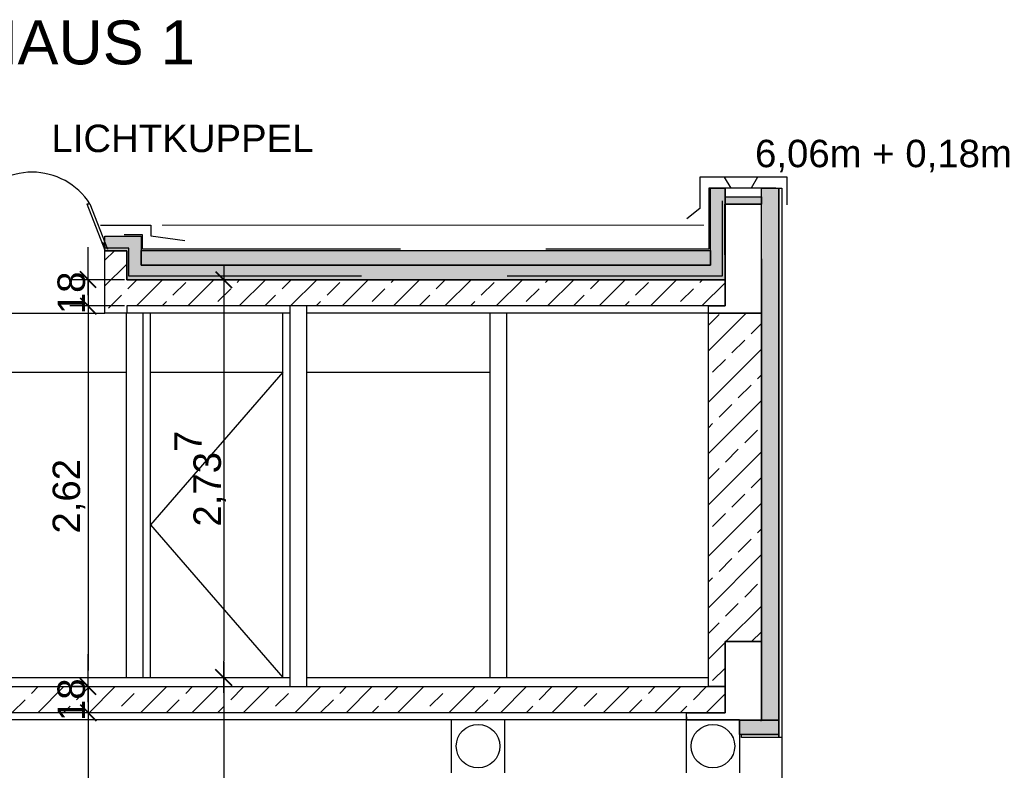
# Model space of a CAD drawing. Header units: metres. Extents: x -6.6 to 27.8, y 2.8 to 14.
# Tile 4 of 4: x 16.9 to 23.7, y 8.6 to 13.8. Entities that reach past the tile are written whole.
import ezdxf

# ---------------------------------------------------------------- set-up
doc = ezdxf.new("R2010")
doc.units = ezdxf.units.M
doc.linetypes.add('Linienart-2', pattern=[2.999816, 1.999869, -0.999947])
doc.layers.get('0').update_dxf_attribs({"lineweight": 0})
for name, color, linetype in [('003ARCH_A', 7, 'Continuous'), ('003TX_ML', 7, 'Continuous'), ('0ARA_TXT', 7, 'Continuous')]:
    doc.layers.add(name, color=color, linetype=linetype)
doc.styles.add('Arial Narrow', font='arial.ttf')
doc.dimstyles.new('Arch-mz', dxfattribs={"dimtxt": 188.791233, "dimasz": 0.002245, "dimexe": 0.0025, "dimexo": 0.00159, "dimgap": 0.00025, "dimtad": 1, "dimdec": 3, "dimtxsty": 'Arial Narrow', "dimblk": 'VW_SLASH', "dimblk1": 'VW_SLASH', "dimblk2": 'VW_SLASH', "dimcen": 0, "dimdle": 0.00159, "dimazin": 0, "dimtfac": 0.6, "dimtdec": 3, "dimtix": 1, "dimtmove": 0, "dimatfit": 0, "dimldrblk": 'VW_FILLEDARROW', "dimfxl": 0.005, "dimfxlon": 1, "dimfrac": 2, "dimtolj": 1, "dimarcsym": 0})
pattern_1 = [(45, (4.75812, 31.01766), (-0.1767767, 0.1767767), []), (45, (4.9349, 31.01766), (-0.1767767, 0.1767767), [0.125, -0.0625])]

# ---------------------------------------------------------------- blocks, each defined once
blk = doc.blocks.new('VW_SLASH')
at = {"color": 0, "linetype": 'ByBlock', "lineweight": -2}
blk.add_line((0.943, 0), (-1, 0), dxfattribs=at)
at = {"color": 0, "lineweight": 40, "flags": 128}
blk.add_lwpolyline([(0.5, 0.5), (-0.5, -0.5)], dxfattribs=at)
blk = doc.blocks.new('*D15')
at = {"layer": '003TX_ML', "color": 0, "lineweight": -2, "transparency": 16777216}
for p, q in [((18.0721, 9.2509), (18.4471, 9.2509)), ((18.3221, 9.1386), (18.3221, 6.0631)), ((18.0721, 5.9509), (18.4471, 5.9509))]:
    blk.add_line(p, q, dxfattribs=at)
at = {"layer": 'Defpoints', "color": 0, "transparency": 16777216}
for p in [(17.9041, 9.2509), (17.9041, 5.9509), (18.3221, 5.9509)]:
    blk.add_point(p, dxfattribs=at)
at = {"layer": '003TX_ML', "color": 0, "lineweight": -2, "transparency": 16777216, "xscale": 0.1122412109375, "yscale": 0.1122412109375, "zscale": 0.1122412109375}
for p, rotation in [((18.3221, 9.2509), 90), ((18.3221, 5.9509), 270)]:
    blk.add_blockref('VW_SLASH', p, dxfattribs=dict(at, rotation=rotation))
at = {"layer": '003TX_ML', "color": 0, "transparency": 16777216, "insert": (18.1899, 7.6009), "char_height": 0.18879, "attachment_point": 5, "rotation": 90, "style": 'Arial Narrow'}
blk.add_mtext('\\A1;3,30', dxfattribs=at)
blk = doc.blocks.new('VW_FILLEDARROW')
at = {"linetype": 'Continuous', "lineweight": 0}
blk.add_hatch(color=0, dxfattribs=at).paths.add_polyline_path([(-1.414, 0.379), (0, 0), (-1.414, -0.379)])
at = {"color": 0, "lineweight": 5, "flags": 128}
blk.add_lwpolyline([(-1.414, 0.379), (0, 0), (-1.414, -0.379)], close=True, dxfattribs=at)
blk = doc.blocks.new('*D16')
at = {"layer": '003TX_ML', "color": 0, "lineweight": -2, "transparency": 16777216}
for p, q in [((18.0721, 11.9878), (18.4471, 11.9878)), ((18.3221, 11.8755), (18.3221, 9.3631)), ((18.0721, 9.2509), (18.4471, 9.2509))]:
    blk.add_line(p, q, dxfattribs=at)
at = {"layer": 'Defpoints', "color": 0, "transparency": 16777216}
for p in [(17.6556, 11.9878), (17.37, 9.2509), (18.3221, 9.2509)]:
    blk.add_point(p, dxfattribs=at)
at = {"layer": '003TX_ML', "color": 0, "lineweight": -2, "transparency": 16777216, "xscale": 0.1122412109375, "yscale": 0.1122412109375, "zscale": 0.1122412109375}
for p, rotation in [((18.3221, 11.9878), 90), ((18.3221, 9.2509), 270)]:
    blk.add_blockref('VW_SLASH', p, dxfattribs=dict(at, rotation=rotation))
at = {"layer": '003TX_ML', "color": 0, "transparency": 16777216, "insert": (18.16, 10.6193), "char_height": 0.188791, "attachment_point": 5, "rotation": 90, "style": 'Arial Narrow'}
blk.add_mtext('\\A1;2,73\\S7^ ;', dxfattribs=at)
blk = doc.blocks.new('*D20')
at = {"layer": '003TX_ML', "color": 0, "lineweight": -2, "transparency": 16777216}
for p, q in [((17.39, 9.0078), (17.265, 9.0078)), ((17.39, 8.8955), (17.39, 6.0031)), ((17.39, 5.8909), (17.265, 5.8909))]:
    blk.add_line(p, q, dxfattribs=at)
at = {"layer": 'Defpoints', "color": 0, "transparency": 16777216}
for p in [(17.39, 9.0078), (17.39, 5.8909), (17.39, 5.8909)]:
    blk.add_point(p, dxfattribs=at)
at = {"layer": '003TX_ML', "color": 0, "lineweight": -2, "transparency": 16777216, "xscale": 0.1122412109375, "yscale": 0.1122412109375, "zscale": 0.1122412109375}
for p, rotation in [((17.39, 9.0078), 90), ((17.39, 5.8909), 270)]:
    blk.add_blockref('VW_SLASH', p, dxfattribs=dict(at, rotation=rotation))
at = {"layer": '003TX_ML', "color": 0, "transparency": 16777216, "insert": (17.2279, 7.4493), "char_height": 0.188791, "attachment_point": 5, "rotation": 90, "style": 'Arial Narrow'}
blk.add_mtext('\\A1;3,11\\S7^ ;', dxfattribs=at)
blk = doc.blocks.new('*D21')
at = {"layer": '003TX_ML', "color": 0, "lineweight": -2, "transparency": 16777216}
for p, q in [((17.39, 9.3), (17.39, 9.4123)), ((17.39, 9.1878), (17.265, 9.1878)), ((17.39, 9.1878), (17.39, 9.0078)), ((17.39, 9.0078), (17.265, 9.0078)), ((17.39, 8.8955), (17.39, 8.7833))]:
    blk.add_line(p, q, dxfattribs=at)
at = {"layer": 'Defpoints', "color": 0, "transparency": 16777216}
for p in [(17.39, 9.1878), (17.39, 9.0078), (17.39, 9.0078)]:
    blk.add_point(p, dxfattribs=at)
at = {"layer": '003TX_ML', "color": 0, "lineweight": -2, "transparency": 16777216, "xscale": 0.1122412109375, "yscale": 0.1122412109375, "zscale": 0.1122412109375}
for p, rotation in [((17.39, 9.1878), 270), ((17.39, 9.0078), 90)]:
    blk.add_blockref('VW_SLASH', p, dxfattribs=dict(at, rotation=rotation))
at = {"layer": '003TX_ML', "color": 0, "transparency": 16777216, "insert": (17.2749, 9.0978), "char_height": 0.18879, "attachment_point": 5, "rotation": 90, "style": 'Arial Narrow'}
blk.add_mtext('\\A1;18', dxfattribs=at)
blk = doc.blocks.new('*D22')
at = {"layer": '003TX_ML', "color": 0, "lineweight": -2, "transparency": 16777216}
for p, q in [((17.64, 11.8078), (17.265, 11.8078)), ((17.39, 11.6955), (17.39, 9.3)), ((17.39, 9.1878), (17.265, 9.1878))]:
    blk.add_line(p, q, dxfattribs=at)
at = {"layer": 'Defpoints', "color": 0, "transparency": 16777216}
for p in [(17.7343, 11.8078), (17.39, 9.1878), (17.39, 9.1878)]:
    blk.add_point(p, dxfattribs=at)
at = {"layer": '003TX_ML', "color": 0, "lineweight": -2, "transparency": 16777216, "xscale": 0.1122412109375, "yscale": 0.1122412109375, "zscale": 0.1122412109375}
for p, rotation in [((17.39, 11.8078), 90), ((17.39, 9.1878), 270)]:
    blk.add_blockref('VW_SLASH', p, dxfattribs=dict(at, rotation=rotation))
at = {"layer": '003TX_ML', "color": 0, "transparency": 16777216, "insert": (17.2578, 10.4978), "char_height": 0.18879, "attachment_point": 5, "rotation": 90, "style": 'Arial Narrow'}
blk.add_mtext('\\A1;2,62', dxfattribs=at)
blk = doc.blocks.new('*D23')
at = {"layer": '003TX_ML', "color": 0, "lineweight": -2, "transparency": 16777216}
for p, q in [((17.39, 12.1), (17.39, 12.2123)), ((17.64, 11.9878), (17.265, 11.9878)), ((17.39, 11.9878), (17.39, 11.8078)), ((17.64, 11.8078), (17.265, 11.8078)), ((17.39, 11.6955), (17.39, 11.5833))]:
    blk.add_line(p, q, dxfattribs=at)
at = {"layer": 'Defpoints', "color": 0, "transparency": 16777216}
for p in [(17.7344, 11.9878), (17.39, 11.8078), (17.7343, 11.8078)]:
    blk.add_point(p, dxfattribs=at)
at = {"layer": '003TX_ML', "color": 0, "lineweight": -2, "transparency": 16777216, "xscale": 0.1122412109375, "yscale": 0.1122412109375, "zscale": 0.1122412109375}
for p, rotation in [((17.39, 11.9878), 270), ((17.39, 11.8078), 90)]:
    blk.add_blockref('VW_SLASH', p, dxfattribs=dict(at, rotation=rotation))
at = {"layer": '003TX_ML', "color": 0, "transparency": 16777216, "insert": (17.2749, 11.8978), "char_height": 0.18879, "attachment_point": 5, "rotation": 90, "style": 'Arial Narrow'}
blk.add_mtext('\\A1;18', dxfattribs=at)
blk = doc.blocks.new('*D25')
at = {"layer": '003TX_ML', "color": 0, "lineweight": -2, "transparency": 16777216}
for p, q in [((18.0721, 9.2509), (18.4471, 9.2509)), ((18.3221, 9.1386), (18.3221, 6.0631)), ((18.0721, 5.9509), (18.4471, 5.9509))]:
    blk.add_line(p, q, dxfattribs=at)
at = {"layer": 'Defpoints', "color": 0, "transparency": 16777216}
for p in [(17.9041, 9.2509), (17.9041, 5.9509), (18.3221, 5.9509)]:
    blk.add_point(p, dxfattribs=at)
at = {"layer": '003TX_ML', "color": 0, "lineweight": -2, "transparency": 16777216, "xscale": 0.1122412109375, "yscale": 0.1122412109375, "zscale": 0.1122412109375}
for p, rotation in [((18.3221, 9.2509), 90), ((18.3221, 5.9509), 270)]:
    blk.add_blockref('VW_SLASH', p, dxfattribs=dict(at, rotation=rotation))
at = {"layer": '003TX_ML', "color": 0, "transparency": 16777216, "insert": (18.1899, 7.6009), "char_height": 0.18879, "attachment_point": 5, "rotation": 90, "style": 'Arial Narrow'}
blk.add_mtext('\\A1;3,30', dxfattribs=at)
blk = doc.blocks.new('*D26')
at = {"layer": '003TX_ML', "color": 0, "lineweight": -2, "transparency": 16777216}
for p, q in [((18.0721, 11.9878), (18.4471, 11.9878)), ((18.3221, 11.8755), (18.3221, 9.3631)), ((18.0721, 9.2509), (18.4471, 9.2509))]:
    blk.add_line(p, q, dxfattribs=at)
at = {"layer": 'Defpoints', "color": 0, "transparency": 16777216}
for p in [(17.6556, 11.9878), (17.37, 9.2509), (18.3221, 9.2509)]:
    blk.add_point(p, dxfattribs=at)
at = {"layer": '003TX_ML', "color": 0, "lineweight": -2, "transparency": 16777216, "xscale": 0.1122412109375, "yscale": 0.1122412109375, "zscale": 0.1122412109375}
for p, rotation in [((18.3221, 11.9878), 90), ((18.3221, 9.2509), 270)]:
    blk.add_blockref('VW_SLASH', p, dxfattribs=dict(at, rotation=rotation))
at = {"layer": '003TX_ML', "color": 0, "transparency": 16777216, "insert": (18.16, 10.6193), "char_height": 0.188791, "attachment_point": 5, "rotation": 90, "style": 'Arial Narrow'}
blk.add_mtext('\\A1;2,73\\S7^ ;', dxfattribs=at)
blk = doc.blocks.new('*D30')
at = {"layer": '003TX_ML', "color": 0, "lineweight": -2, "transparency": 16777216}
for p, q in [((17.39, 9.0078), (17.265, 9.0078)), ((17.39, 8.8955), (17.39, 6.0031)), ((17.39, 5.8909), (17.265, 5.8909))]:
    blk.add_line(p, q, dxfattribs=at)
at = {"layer": 'Defpoints', "color": 0, "transparency": 16777216}
for p in [(17.39, 9.0078), (17.39, 5.8909), (17.39, 5.8909)]:
    blk.add_point(p, dxfattribs=at)
at = {"layer": '003TX_ML', "color": 0, "lineweight": -2, "transparency": 16777216, "xscale": 0.1122412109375, "yscale": 0.1122412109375, "zscale": 0.1122412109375}
for p, rotation in [((17.39, 9.0078), 90), ((17.39, 5.8909), 270)]:
    blk.add_blockref('VW_SLASH', p, dxfattribs=dict(at, rotation=rotation))
at = {"layer": '003TX_ML', "color": 0, "transparency": 16777216, "insert": (17.2279, 7.4493), "char_height": 0.188791, "attachment_point": 5, "rotation": 90, "style": 'Arial Narrow'}
blk.add_mtext('\\A1;3,11\\S7^ ;', dxfattribs=at)
blk = doc.blocks.new('*D31')
at = {"layer": '003TX_ML', "color": 0, "lineweight": -2, "transparency": 16777216}
for p, q in [((17.39, 9.3), (17.39, 9.4123)), ((17.39, 9.1878), (17.265, 9.1878)), ((17.39, 9.1878), (17.39, 9.0078)), ((17.39, 9.0078), (17.265, 9.0078)), ((17.39, 8.8955), (17.39, 8.7833))]:
    blk.add_line(p, q, dxfattribs=at)
at = {"layer": 'Defpoints', "color": 0, "transparency": 16777216}
for p in [(17.39, 9.1878), (17.39, 9.0078), (17.39, 9.0078)]:
    blk.add_point(p, dxfattribs=at)
at = {"layer": '003TX_ML', "color": 0, "lineweight": -2, "transparency": 16777216, "xscale": 0.1122412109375, "yscale": 0.1122412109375, "zscale": 0.1122412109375}
for p, rotation in [((17.39, 9.1878), 270), ((17.39, 9.0078), 90)]:
    blk.add_blockref('VW_SLASH', p, dxfattribs=dict(at, rotation=rotation))
at = {"layer": '003TX_ML', "color": 0, "transparency": 16777216, "insert": (17.2749, 9.0978), "char_height": 0.18879, "attachment_point": 5, "rotation": 90, "style": 'Arial Narrow'}
blk.add_mtext('\\A1;18', dxfattribs=at)
blk = doc.blocks.new('*D32')
at = {"layer": '003TX_ML', "color": 0, "lineweight": -2, "transparency": 16777216}
for p, q in [((17.64, 11.8078), (17.265, 11.8078)), ((17.39, 11.6955), (17.39, 9.3)), ((17.39, 9.1878), (17.265, 9.1878))]:
    blk.add_line(p, q, dxfattribs=at)
at = {"layer": 'Defpoints', "color": 0, "transparency": 16777216}
for p in [(17.7343, 11.8078), (17.39, 9.1878), (17.39, 9.1878)]:
    blk.add_point(p, dxfattribs=at)
at = {"layer": '003TX_ML', "color": 0, "lineweight": -2, "transparency": 16777216, "xscale": 0.1122412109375, "yscale": 0.1122412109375, "zscale": 0.1122412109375}
for p, rotation in [((17.39, 11.8078), 90), ((17.39, 9.1878), 270)]:
    blk.add_blockref('VW_SLASH', p, dxfattribs=dict(at, rotation=rotation))
at = {"layer": '003TX_ML', "color": 0, "transparency": 16777216, "insert": (17.2578, 10.4978), "char_height": 0.18879, "attachment_point": 5, "rotation": 90, "style": 'Arial Narrow'}
blk.add_mtext('\\A1;2,62', dxfattribs=at)
blk = doc.blocks.new('*D33')
at = {"layer": '003TX_ML', "color": 0, "lineweight": -2, "transparency": 16777216}
for p, q in [((17.39, 12.1), (17.39, 12.2123)), ((17.64, 11.9878), (17.265, 11.9878)), ((17.39, 11.9878), (17.39, 11.8078)), ((17.64, 11.8078), (17.265, 11.8078)), ((17.39, 11.6955), (17.39, 11.5833))]:
    blk.add_line(p, q, dxfattribs=at)
at = {"layer": 'Defpoints', "color": 0, "transparency": 16777216}
for p in [(17.7344, 11.9878), (17.39, 11.8078), (17.7343, 11.8078)]:
    blk.add_point(p, dxfattribs=at)
at = {"layer": '003TX_ML', "color": 0, "lineweight": -2, "transparency": 16777216, "xscale": 0.1122412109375, "yscale": 0.1122412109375, "zscale": 0.1122412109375}
for p, rotation in [((17.39, 11.9878), 270), ((17.39, 11.8078), 90)]:
    blk.add_blockref('VW_SLASH', p, dxfattribs=dict(at, rotation=rotation))
at = {"layer": '003TX_ML', "color": 0, "transparency": 16777216, "insert": (17.2749, 11.8978), "char_height": 0.18879, "attachment_point": 5, "rotation": 90, "style": 'Arial Narrow'}
blk.add_mtext('\\A1;18', dxfattribs=at)

msp = doc.modelspace()

# ---------------------------------------------------------------- hatches: boundary and pattern name
at = {"layer": '003ARCH_A', "linetype": 'Continuous', "lineweight": 0, "true_color": 0xdddddd}
for points in [[(17.6556, 12.1878), (17.5056, 12.1878), (17.5056, 12.2878), (17.7556, 12.2878), (17.7556, 12.0877), (21.6706, 12.0877), (21.6706, 12.6178), (21.7702, 12.6178), (21.7702, 11.9882), (17.7556, 11.9882), (17.7556, 11.9878), (17.6556, 11.9878)], [(17.6556, 12.1878), (17.5056, 12.1878), (17.5056, 12.2878), (17.7556, 12.2878), (17.7556, 12.0877), (21.6706, 12.0877), (21.6706, 12.6178), (21.7702, 12.6178), (21.7702, 11.9882), (17.7556, 11.9882), (17.7556, 11.9878), (17.6556, 11.9878)], [(22.0206, 12.6178), (22.1406, 12.6178), (22.1406, 8.9578), (22.0206, 8.9578)], [(22.0206, 12.6178), (22.1406, 12.6178), (22.1406, 8.9578), (22.0206, 8.9578)], [(21.7706, 12.5578), (22.0206, 12.5578), (22.0206, 12.5078), (21.7706, 12.5078)], [(21.7706, 12.5578), (22.0206, 12.5578), (22.0206, 12.5078), (21.7706, 12.5078)], [(17.7556, 12.1893), (21.6706, 12.1893), (21.6706, 12.0879), (17.7556, 12.0879)], [(17.7556, 12.1893), (21.6706, 12.1893), (21.6706, 12.0879), (17.7556, 12.0879)], [(21.8691, 8.9578), (22.1406, 8.9578), (22.1406, 8.8578), (21.8691, 8.8578)], [(21.8691, 8.9578), (22.1406, 8.9578), (22.1406, 8.8578), (21.8691, 8.8578)]]:
    msp.add_hatch(color=254, dxfattribs=at).paths.add_polyline_path(points)
at = {"layer": '003ARCH_A', "linetype": 'Continuous', "lineweight": 18, "true_color": 0xc0c0c0}
h = msp.add_hatch(dxfattribs=at)
h.set_pattern_fill('ANSI33_1', color=9, style=0, pattern_type=2)
h.set_pattern_definition(pattern_1)
h.paths.add_polyline_path([(17.6556, 11.7578), (17.5056, 11.7578), (17.5056, 12.1878), (17.6556, 12.1878), (17.6556, 11.9878), (21.7706, 11.9878), (21.7706, 11.8078), (17.6556, 11.8078)])
h = msp.add_hatch(dxfattribs=at)
h.set_pattern_fill('ANSI33_1', color=9, style=0, pattern_type=2)
h.set_pattern_definition(pattern_1)
h.paths.add_polyline_path([(17.6556, 11.7578), (17.5056, 11.7578), (17.5056, 12.1878), (17.6556, 12.1878), (17.6556, 11.9878), (21.7706, 11.9878), (21.7706, 11.8078), (17.6556, 11.8078)])
h = msp.add_hatch(dxfattribs=at)
h.set_pattern_fill('ANSI33_1', color=9, style=0, pattern_type=2)
h.set_pattern_definition(pattern_1)
h.paths.add_polyline_path([(22.0206, 11.7578), (22.0206, 9.4978), (21.7706, 9.4978), (21.7706, 9.1878), (21.6556, 9.1878), (21.6556, 11.7578)])
h = msp.add_hatch(dxfattribs=at)
h.set_pattern_fill('ANSI33_1', color=9, style=0, pattern_type=2)
h.set_pattern_definition(pattern_1)
h.paths.add_polyline_path([(22.0206, 11.7578), (22.0206, 9.4978), (21.7706, 9.4978), (21.7706, 9.1878), (21.6556, 9.1878), (21.6556, 11.7578)])
h = msp.add_hatch(dxfattribs=at)
h.set_pattern_fill('ANSI33_1', color=9, style=0, pattern_type=2)
h.set_pattern_definition(pattern_1)
h.paths.add_polyline_path([(14.0656, 8.9578), (13.8156, 8.9578), (13.8156, 9.1878), (21.7706, 9.1878), (21.7706, 9.0078), (14.0656, 9.0078)])
h = msp.add_hatch(dxfattribs=at)
h.set_pattern_fill('ANSI33_1', color=9, style=0, pattern_type=2)
h.set_pattern_definition(pattern_1)
h.paths.add_polyline_path([(14.0656, 8.9578), (13.8156, 8.9578), (13.8156, 9.1878), (21.7706, 9.1878), (21.7706, 9.0078), (14.0656, 9.0078)])

# ---------------------------------------------------------------- linework, layer by layer
at = {"layer": '003ARCH_A', "color": 7}
for p, q in [((17.3806, 12.5109), (17.5041, 12.1909)), ((17.3806, 12.5109), (17.402, 12.5109)), ((17.3806, 12.5109), (17.5041, 12.1909)), ((17.3806, 12.5109), (17.402, 12.5109)), ((17.402, 12.5109), (17.5228, 12.1981)), ((17.402, 12.5109), (17.5228, 12.1981)), ((18.7791, 9.1909), (18.7791, 11.8109)), ((18.7791, 9.1909), (18.7791, 11.8109)), ((18.8941, 9.1909), (18.8941, 11.8109)), ((18.8941, 9.1909), (18.8941, 11.8109)), ((16.5056, 11.7578), (17.5056, 11.7578)), ((16.5056, 11.7578), (17.5056, 11.7578)), ((17.6541, 9.2509), (17.6541, 11.7609)), ((17.6541, 11.7609), (18.7791, 11.7609)), ((17.6541, 9.2509), (17.6541, 11.7609)), ((17.6541, 11.7609), (18.7791, 11.7609)), ((17.7691, 9.2509), (17.7691, 11.7609)), ((17.7691, 9.2509), (17.7691, 11.7609)), ((17.8191, 9.2509), (17.8191, 11.7609)), ((17.8191, 9.2509), (17.8191, 11.7609)), ((18.7291, 9.2509), (18.7291, 11.7609)), ((18.7291, 9.2509), (18.7291, 11.7609)), ((18.8941, 11.7609), (21.6541, 11.7609)), ((18.8941, 11.7609), (21.6541, 11.7609)), ((20.1541, 9.2509), (20.1541, 11.7609)), ((20.1541, 9.2509), (20.1541, 11.7609)), ((20.2691, 9.2509), (20.2691, 11.7609)), ((20.2691, 9.2509), (20.2691, 11.7609)), ((15.8941, 11.3509), (17.6541, 11.3509)), ((15.8941, 11.3509), (17.6541, 11.3509)), ((17.8191, 11.3509), (18.7291, 11.3509)), ((18.7291, 11.3509), (17.8191, 10.3009)), ((17.8191, 11.3509), (18.7291, 11.3509)), ((18.7291, 11.3509), (17.8191, 10.3009)), ((18.8941, 11.3509), (20.1541, 11.3509)), ((18.8941, 11.3509), (20.1541, 11.3509)), ((17.8191, 10.3009), (18.7291, 9.2509)), ((17.8191, 10.3009), (18.7291, 9.2509)), ((13.8141, 9.2509), (18.7791, 9.2509)), ((13.8141, 9.2509), (18.7791, 9.2509)), ((18.8941, 9.2509), (21.6541, 9.2509)), ((18.8941, 9.2509), (21.6541, 9.2509)), ((21.5041, 8.9609), (21.5041, 9.0109)), ((21.5041, 8.9609), (21.5041, 9.0109)), ((14.0641, 8.9609), (21.5041, 8.9609)), ((14.0641, 8.9609), (21.5041, 8.9609)), ((19.8891, 8.5959), (19.8891, 8.9609)), ((19.8891, 8.9609), (20.2541, 8.9609)), ((19.8891, 8.5959), (19.8891, 8.9609)), ((19.8891, 8.9609), (20.2541, 8.9609)), ((20.2541, 8.9609), (20.2541, 8.5959)), ((20.2541, 8.9609), (20.2541, 8.5959)), ((21.5041, 8.9609), (21.8691, 8.9609)), ((21.5041, 8.5959), (21.5041, 8.9609)), ((21.5041, 8.9609), (21.8691, 8.9609)), ((21.5041, 8.5959), (21.5041, 8.9609)), ((21.8691, 8.9609), (21.8691, 8.5959)), ((21.8691, 8.9609), (21.8691, 8.5959)), ((22.1606, 8.8378), (22.1606, 5.9509)), ((22.1606, 8.8378), (22.1606, 5.9509))]:
    msp.add_line(p, q, dxfattribs=at)
at = {"layer": '003ARCH_A', "color": 7, "linetype": 'Continuous', "lineweight": 18}
msp.add_line((17.9, 12.3639), (21.6252, 12.3639), dxfattribs=at)
msp.add_line((17.9, 12.3639), (21.6252, 12.3639), dxfattribs=at)
at = {"layer": '003ARCH_A', "color": 7, "linetype": 'Linienart-2'}
msp.add_line((22.0191, 5.9509), (22.0191, 8.9609), dxfattribs=at)
msp.add_line((22.0191, 5.9509), (22.0191, 8.9609), dxfattribs=at)
at = {"layer": '003ARCH_A', "color": 7, "flags": 128}
for points in [[(22.1973, 12.5043), (22.1973, 12.6943), (21.5973, 12.6943), (21.5973, 12.4777), (21.5067, 12.4079)], [(22.1973, 12.5043), (22.1973, 12.6943), (21.5973, 12.6943), (21.5973, 12.4777), (21.5067, 12.4079)], [(17.4754, 12.3639), (17.8204, 12.3639), (17.8204, 12.2899), (18.054, 12.2584)], [(17.4754, 12.3639), (17.8204, 12.3639), (17.8204, 12.2899), (18.054, 12.2584)]]:
    msp.add_lwpolyline(points, dxfattribs=at)
at = {"layer": '003ARCH_A', "color": 7, "linetype": 'Continuous', "lineweight": 25, "flags": 128}
msp.add_lwpolyline([(22.1055, 12.6943), (21.9935, 12.6943), (21.9493, 12.6178), (21.8115, 12.6178), (21.7673, 12.6943), (21.6715, 12.6943)], dxfattribs=at)
msp.add_lwpolyline([(22.1055, 12.6943), (21.9935, 12.6943), (21.9493, 12.6178), (21.8115, 12.6178), (21.7673, 12.6943), (21.6715, 12.6943)], dxfattribs=at)
at = {"layer": '003ARCH_A', "color": 7, "linetype": 'Linienart-2', "flags": 128}
for points in [[(22.1184, 12.6178), (21.6584, 12.6178), (21.6584, 12.1978), (17.7627, 12.1978), (17.7627, 12.2978), (17.495, 12.2978), (17.4717, 12.3581)], [(22.1184, 12.6178), (21.6584, 12.6178), (21.6584, 12.1978), (17.7627, 12.1978), (17.7627, 12.2978), (17.495, 12.2978), (17.4717, 12.3581)], [(21.7505, 12.5318), (21.7505, 12.0118), (17.6703, 12.0118), (17.6703, 12.2042), (17.5092, 12.2042), (17.4452, 12.3634)], [(21.7505, 12.5318), (21.7505, 12.0118), (17.6703, 12.0118), (17.6703, 12.2042), (17.5092, 12.2042), (17.4452, 12.3634)]]:
    msp.add_lwpolyline(points, dxfattribs=at)
at = {"layer": '003ARCH_A', "color": 7, "flags": 128}
for points in [[(17.6556, 12.1878), (17.5056, 12.1878), (17.5056, 12.2878), (17.7556, 12.2878), (17.7556, 12.0877), (21.6706, 12.0877), (21.6706, 12.6178), (21.7702, 12.6178), (21.7702, 11.9882), (17.7556, 11.9882), (17.7556, 11.9878), (17.6556, 11.9878)], [(17.6556, 12.1878), (17.5056, 12.1878), (17.5056, 12.2878), (17.7556, 12.2878), (17.7556, 12.0877), (21.6706, 12.0877), (21.6706, 12.6178), (21.7702, 12.6178), (21.7702, 11.9882), (17.7556, 11.9882), (17.7556, 11.9878), (17.6556, 11.9878)], [(22.0206, 12.6178), (22.1406, 12.6178), (22.1406, 8.9578), (22.0206, 8.9578)], [(22.0206, 12.6178), (22.1406, 12.6178), (22.1406, 8.9578), (22.0206, 8.9578)], [(22.1406, 12.6178), (22.1606, 12.6178), (22.1606, 8.8378), (22.1406, 8.8378)], [(22.1406, 12.6178), (22.1606, 12.6178), (22.1606, 8.8378), (22.1406, 8.8378)], [(21.7706, 12.5578), (22.0206, 12.5578), (22.0206, 12.5078), (21.7706, 12.5078)], [(21.7706, 12.5578), (22.0206, 12.5578), (22.0206, 12.5078), (21.7706, 12.5078)], [(22.0206, 11.7578), (21.6556, 11.7578), (21.6556, 11.8078), (21.7706, 11.8078), (21.7691, 12.5078), (22.0191, 12.5078)], [(22.0206, 11.7578), (21.6556, 11.7578), (21.6556, 11.8078), (21.7706, 11.8078), (21.7691, 12.5078), (22.0191, 12.5078)], [(17.7556, 12.1893), (21.6706, 12.1893), (21.6706, 12.0879), (17.7556, 12.0879)], [(17.7556, 12.1893), (21.6706, 12.1893), (21.6706, 12.0879), (17.7556, 12.0879)], [(17.6556, 11.7578), (17.5056, 11.7578), (17.5056, 12.1878), (17.6556, 12.1878), (17.6556, 11.9878), (21.7706, 11.9878), (21.7706, 11.8078), (17.6556, 11.8078)], [(17.6556, 11.7578), (17.5056, 11.7578), (17.5056, 12.1878), (17.6556, 12.1878), (17.6556, 11.9878), (21.7706, 11.9878), (21.7706, 11.8078), (17.6556, 11.8078)], [(22.0206, 11.7578), (22.0206, 9.4978), (21.7706, 9.4978), (21.7706, 9.1878), (21.6556, 9.1878), (21.6556, 11.7578)], [(22.0206, 11.7578), (22.0206, 9.4978), (21.7706, 9.4978), (21.7706, 9.1878), (21.6556, 9.1878), (21.6556, 11.7578)], [(21.5063, 8.9578), (21.5056, 9.0078), (21.7706, 9.0078), (21.7706, 9.4978), (22.0206, 9.4978), (22.0202, 8.9578)], [(21.5063, 8.9578), (21.5056, 9.0078), (21.7706, 9.0078), (21.7706, 9.4978), (22.0206, 9.4978), (22.0202, 8.9578)], [(14.0656, 8.9578), (13.8156, 8.9578), (13.8156, 9.1878), (21.7706, 9.1878), (21.7706, 9.0078), (14.0656, 9.0078)], [(14.0656, 8.9578), (13.8156, 8.9578), (13.8156, 9.1878), (21.7706, 9.1878), (21.7706, 9.0078), (14.0656, 9.0078)], [(21.8691, 8.9578), (22.1406, 8.9578), (22.1406, 8.8578), (21.8691, 8.8578)], [(21.8691, 8.9578), (22.1406, 8.9578), (22.1406, 8.8578), (21.8691, 8.8578)], [(21.884, 8.8576), (22.1406, 8.8576), (22.1406, 8.8378), (21.884, 8.8378)], [(21.884, 8.8576), (22.1406, 8.8576), (22.1406, 8.8378), (21.884, 8.8378)]]:
    msp.add_lwpolyline(points, close=True, dxfattribs=at)
at = {"layer": '003ARCH_A', "color": 7, "linetype": 'Continuous', "lineweight": 18, "flags": 128}
msp.add_lwpolyline([(21.7691, 12.6178), (22.0191, 12.6178), (22.0191, 12.5578), (21.7691, 12.5578)], close=True, dxfattribs=at)
msp.add_lwpolyline([(21.7691, 12.6178), (22.0191, 12.6178), (22.0191, 12.5578), (21.7691, 12.5578)], close=True, dxfattribs=at)
at = {"layer": '003ARCH_A', "color": 7}
for centre in [(20.0716, 8.7784), (20.0716, 8.7784), (21.6866, 8.7784), (21.6866, 8.7784)]:
    msp.add_circle(centre, 0.15, dxfattribs=at)
msp.add_arc((17.0041, 12.2554), 0.4728, 32.7018, 147.2982, dxfattribs=at)
msp.add_arc((17.0041, 12.2554), 0.4728, 32.7018, 147.2982, dxfattribs=at)

# ---------------------------------------------------------------- texts
at = {"layer": '003TX_ML', "color": 7, "insert": (21.9763, 12.9512), "char_height": 0.188791, "attachment_point": 1, "line_spacing_factor": 0.968077, "style": 'Arial Narrow'}
msp.add_mtext('6,06m + 0,18m', dxfattribs=at)
msp.add_mtext('6,06m + 0,18m', dxfattribs=at)
at = {"layer": '0ARA_TXT', "color": 7, "insert": (16.5995, 13.7722), "char_height": 0.30207, "width": 1.557768, "attachment_point": 1, "line_spacing_factor": 0.664766, "style": 'Arial Narrow'}
msp.add_mtext('HAUS 1', dxfattribs=at)
msp.add_mtext('HAUS 1', dxfattribs=at)
at = {"layer": '0ARA_TXT', "color": 7, "insert": (17.1374, 13.0551), "char_height": 0.188791, "attachment_point": 1, "line_spacing_factor": 0.968077, "style": 'Arial Narrow'}
msp.add_mtext('LICHTKUPPEL', dxfattribs=at)
msp.add_mtext('LICHTKUPPEL', dxfattribs=at)

# ---------------------------------------------------------------- dimensions: what is measured, and where the dimension line sits
at = {"layer": '003TX_ML', "color": 7}
for base, p1, p2, text, picture, middle in [((17.39, 11.8078), (17.7344, 11.9878), (17.7343, 11.8078), '18', '*D23', (17.2749, 11.8978)), ((17.39, 11.8078), (17.7344, 11.9878), (17.7343, 11.8078), '18', '*D33', (17.2749, 11.8978)), ((18.3221, 9.2509), (17.6556, 11.9878), (17.37, 9.2509), '2,73\\S7^ ;', '*D16', (18.16, 10.6193)), ((18.3221, 9.2509), (17.6556, 11.9878), (17.37, 9.2509), '2,73\\S7^ ;', '*D26', (18.16, 10.6193)), ((17.39, 9.1878), (17.7343, 11.8078), (17.39, 9.1878), '2,62', '*D22', (17.2578, 10.4978)), ((17.39, 9.1878), (17.7343, 11.8078), (17.39, 9.1878), '2,62', '*D32', (17.2578, 10.4978)), ((17.39, 9.0078), (17.39, 9.1878), (17.39, 9.0078), '18', '*D21', (17.2749, 9.0978)), ((17.39, 9.0078), (17.39, 9.1878), (17.39, 9.0078), '18', '*D31', (17.2749, 9.0978)), ((18.3221, 5.9509), (17.9041, 9.2509), (17.9041, 5.9509), '3,30', '*D15', (18.1899, 7.6009)), ((18.3221, 5.9509), (17.9041, 9.2509), (17.9041, 5.9509), '3,30', '*D25', (18.1899, 7.6009)), ((17.39, 5.8909), (17.39, 9.0078), (17.39, 5.8909), '3,11\\S7^ ;', '*D20', (17.2279, 7.4493)), ((17.39, 5.8909), (17.39, 9.0078), (17.39, 5.8909), '3,11\\S7^ ;', '*D30', (17.2279, 7.4493))]:
    dim = msp.add_linear_dim(base=base, p1=p1, p2=p2, angle=270, text=text, dimstyle='Arch-mz', override={"dimtxt": 0.188791, "dimasz": 0.112241, "dimexe": 0.125, "dimgap": 0.01875, "dimpost": '<>', "dimtxsty": 'Arial Narrow', "dimdle": 0.0795, "dimtmove": 2, "dimfxl": 0.25}, dxfattribs=at)
    dim.commit()
    dim.dimension.update_dxf_attribs({"geometry": picture, "text_midpoint": middle})

doc.saveas('drawing.dxf')
